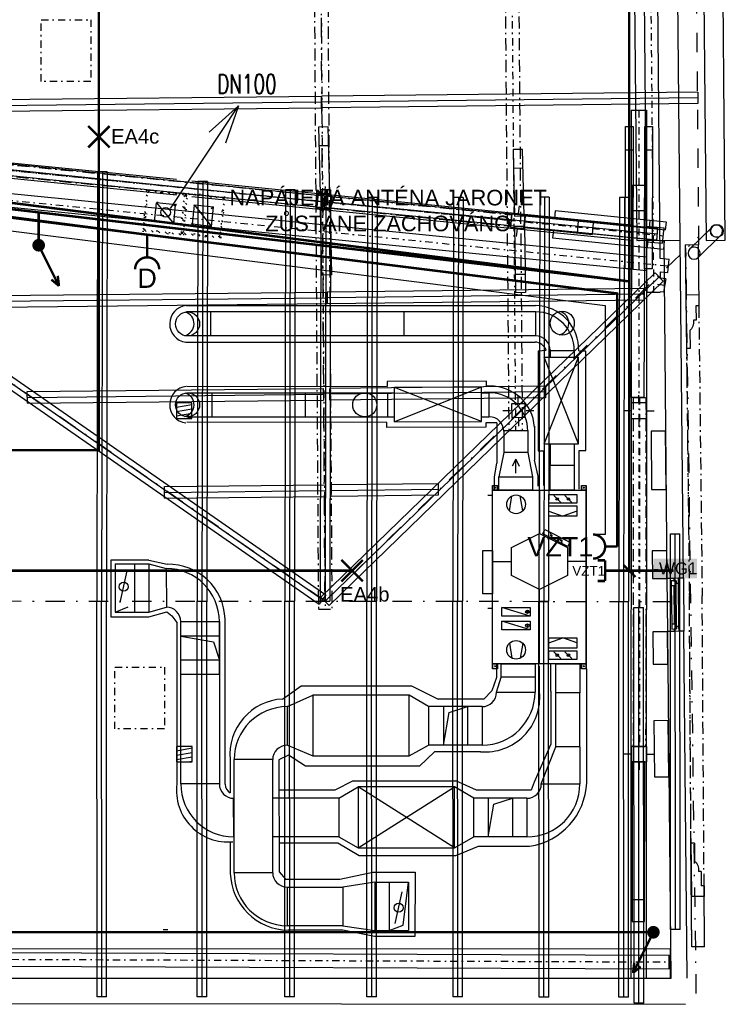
# Model space of a CAD drawing. Extents: x -12025 to 39812, y -28775 to 12.
# Tile 9 of 11: x 24803 to 32121, y -21247 to -11036. Entities that reach past the tile are written whole.
import ezdxf
from ezdxf.enums import TextEntityAlignment as Align

# ---------------------------------------------------------------- set-up
doc = ezdxf.new("R2010")
doc.units = 0
doc.header["$MEASUREMENT"] = 0
for name, pattern in [('Telekomunikacni vodic', [9.25, 3, -0.75, 3, -0.75, 0.125, -0.75, 0.125, -0.75]), ('Tečkovaná L', [257.5, 15, -242.5]), ('Čerchovaná', [450, 200, -117.5, 15, -117.5]), ('Čerchovaná M', [225, 125, -42.5, 15, -42.5]), ('Čerchovaná S', [175, 75, -42.5, 15, -42.5]), ('Čárkovaná M', [400, 200, -200])]:
    doc.linetypes.add(name, pattern=pattern)
for name, color, linetype in [('0 (Pozadí)', 254, 'Continuous'), ('OÚ Dukovany internet + tv + data', 192, 'Continuous'), ('OÚ Dukovany půdorys podklad půda', 7, 'Continuous'), ('OÚ Dukovany světla', 132, 'Continuous'), ('OÚ Dukovany zásuvky', 92, 'Continuous'), ('Zakladni', 7, 'Continuous')]:
    doc.layers.add(name, color=color, linetype=linetype)
doc.styles.add('Arial', font='txt')
doc.styles.add('Arial_B', font='txt')
doc.styles.add('Romans', font='Romans.shx')

# ---------------------------------------------------------------- blocks, each defined once
blk = doc.blocks.new('Zásuvka')
at = {"color": 0, "linetype": 'Continuous', "const_width": 25}
for points in [[(0, 125, -0.414214), (125, 0)], [(125, 0, -0.414214), (0, -125)]]:
    blk.add_lwpolyline(points, format="xyb", dxfattribs=at)
blk.add_lwpolyline([(250, 0), (125, 0)], dxfattribs=at)
at = {"color": 0, "linetype": 'Continuous', "style": 'Arial'}
blk.add_text('VZT1', height=200, dxfattribs=at).set_placement((-340, -102), align=Align.CENTER)
blk = doc.blocks.new('P_zarovkove_svitidlo (4)')
at = {"color": 0, "linetype": 'Continuous', "const_width": 25}
for points in [[(111, -111), (-111, 111)], [(-111, -111), (111, 111)]]:
    blk.add_lwpolyline(points, dxfattribs=at)
at = {"color": 0, "linetype": 'Continuous', "style": 'Arial'}
blk.add_text('EA4b', height=150, dxfattribs=at).set_placement((-124, -320))
blk = doc.blocks.new('P_zarovkove_svitidlo (5)')
at = {"color": 0, "linetype": 'Continuous', "const_width": 25}
for points in [[(111, -111), (-111, 111)], [(-111, -111), (111, 111)]]:
    blk.add_lwpolyline(points, dxfattribs=at)
at = {"color": 0, "linetype": 'Continuous', "style": 'Arial'}
blk.add_text('EA4c', height=150, dxfattribs=at).set_placement((125, -71))
blk = doc.blocks.new('Zásuvka (3)')
at = {"color": 0, "linetype": 'Continuous', "const_width": 25}
blk.add_lwpolyline([(0, 250), (0, 125)], dxfattribs=at)
for points in [[(-125, 0, -0.414214), (0, 125)], [(0, 125, -0.414214), (125, 0)]]:
    blk.add_lwpolyline(points, format="xyb", dxfattribs=at)
at = {"color": 0, "linetype": 'Continuous', "style": 'Arial'}
blk.add_text('D', height=200, dxfattribs=at).set_placement((0, -192), align=Align.CENTER)
blk = doc.blocks.new('Stoupací vedení směrem nahoru')
at = {"color": 0, "linetype": 'Continuous', "const_width": 25}
for points in [[(-211, -422), (0, 0)], [(-211, -422), (-198, -317)], [(-211, -422), (-132, -356)]]:
    blk.add_lwpolyline(points, dxfattribs=at)
at = {"color": 0, "linetype": 'Continuous'}
for points, const_width in [([(0, 53, 0.414214), (-53, 0)], 25), ([(-53, 0, 0.414214), (0, -53)], 25), ([(0, 26, 0.414214), (-26, 0)], 52.8), ([(-26, 0, 0.414214), (0, -26)], 52.8), ([(26, 0, 0.414214), (0, 26)], 52.8), ([(0, -26, 0.414214), (26, 0)], 52.8), ([(53, 0, 0.414214), (0, 53)], 25), ([(0, -53, 0.414214), (53, 0)], 25)]:
    blk.add_lwpolyline(points, format="xyb", dxfattribs=dict(at, const_width=const_width))
blk = doc.blocks.new('Stoupací vedení směrem nahoru (3)')
at = {"color": 0, "linetype": 'Continuous'}
for points, const_width in [([(0, 53, 0.414214), (-53, 0)], 25), ([(-53, 0, 0.414214), (0, -53)], 25), ([(0, 26, 0.414214), (-26, 0)], 52.8), ([(-26, 0, 0.414214), (0, -26)], 52.8), ([(26, 0, 0.414214), (0, 26)], 52.8), ([(0, -26, 0.414214), (26, 0)], 52.8), ([(53, 0, 0.414214), (0, 53)], 25), ([(0, -53, 0.414214), (53, 0)], 25)]:
    blk.add_lwpolyline(points, format="xyb", dxfattribs=dict(at, const_width=const_width))
at = {"color": 0, "linetype": 'Continuous', "const_width": 25}
for points in [[(211, -422), (0, 0)], [(211, -422), (198, -317)], [(211, -422), (132, -356)]]:
    blk.add_lwpolyline(points, dxfattribs=at)
blk = doc.blocks.new('Telekomunikační zásuvka')
at = {"color": 0, "linetype": 'Continuous', "const_width": 25}
for points in [[(-204, 107), (-125, 107)], [(-125, -107), (-125, 107)], [(-125, 0), (0, 0)], [(-204, -107), (-125, -107)]]:
    blk.add_lwpolyline(points, dxfattribs=at)
at = {"color": 0, "linetype": 'Continuous', "style": 'Arial'}
blk.add_text('VZT1', height=100, dxfattribs=at).set_placement((-295, -51), align=Align.CENTER)
blk = doc.blocks.new('(17)')
at = {"color": 7, "linetype": 'Continuous', "const_width": 25}
for points in [[(-60, 60), (65, -65)], [(0, 0), (460, 0)]]:
    blk.add_lwpolyline(points, dxfattribs=at)
at = {"layer": '0 (Pozadí)', "linetype": 'Continuous'}
blk.add_solid([(250, 125), (704, 125), (250, -79), (704, -79)], dxfattribs=at)
at = {"color": 7, "linetype": 'Continuous', "style": 'Arial_B'}
blk.add_text('-WG1', height=125, dxfattribs=at).set_placement((250, -39))
blk = doc.blocks.new('(21)')
at = {"color": 1, "linetype": 'Continuous'}
for p, q in [((781, 0), (4403, 0)), ((776, -379), (4398, -379)), ((4431, -471), (4513, -464)), ((4431, -471), (4431, -1506)), ((4851, -471), (4867, -474)), ((4923, -474), (4867, -474)), ((4923, -1505), (4923, -474)), ((4848, -1435), (4493, -535)), ((4493, -1435), (4848, -535)), ((3894, -783), (2865, -788)), ((3894, -836), (3894, -783)), ((786, -837), (2865, -839)), ((3842, -1203), (2941, -852)), ((3841, -848), (2942, -1207)), ((3930, -835), (3894, -836)), ((786, -1207), (2862, -1210)), ((3889, -1218), (3889, -1260)), ((4003, -1218), (3889, -1218)), ((4003, -1218), (4003, -1635)), ((3889, -1260), (2862, -1264)), ((4392, -1252), (4392, -1605)), ((4431, -1506), (4488, -1506)), ((4488, -1865), (4488, -1506)), ((4857, -1903), (4857, -1505)), ((4857, -1505), (4923, -1505)), ((4197, -1595), (4161, -1667)), ((4197, -1739), (4197, -1595)), ((4197, -1595), (4233, -1667)), ((4431, -1769), (4392, -1605)), ((3978, -1776), (4003, -1635)), ((3978, -1914), (3978, -1776)), ((4431, -1872), (4431, -1769)), ((393, -2640), (0, -2640)), ((0, -2640), (0, -3229)), ((393, -2640), (581, -2683)), ((0, -3229), (391, -3229)), ((391, -3229), (579, -3177)), ((579, -3177), (630, -3218)), ((630, -3218), (683, -3287)), ((1184, -4963), (1184, -3253)), ((683, -3287), (683, -4963)), ((3998, -3720), (3998, -3858)), ((4445, -4010), (4445, -3742)), ((4562, -3999), (4562, -3716)), ((4934, -4033), (4934, -3767)), ((3998, -3858), (3951, -3996)), ((1779, -4082), (1974, -3943)), ((1974, -3943), (3115, -3943)), ((3115, -3943), (3393, -4082)), ((3868, -4082), (3393, -4082)), ((3951, -3996), (3868, -4082)), ((4562, -3999), (4562, -4550)), ((4934, -4949), (4934, -4033)), ((4562, -4550), (4390, -4942)), ((1840, -4665), (1740, -4712)), ((2018, -4778), (1840, -4665)), ((3355, -4628), (3200, -4778)), ((3516, -4628), (3355, -4628)), ((3832, -4628), (3516, -4628)), ((1235, -4708), (1235, -5055)), ((1740, -4712), (1744, -5874)), ((3200, -4778), (2018, -4778)), ((2512, -4928), (2321, -5028)), ((2512, -4928), (3578, -4928)), ((2563, -5623), (3563, -4993)), ((3563, -5623), (2563, -4993)), ((2563, -5623), (3563, -4993)), ((3563, -5623), (2563, -4993)), ((3792, -5025), (3578, -4928)), ((4390, -4942), (4356, -5025)), ((2321, -5028), (1741, -5028)), ((4356, -5025), (3792, -5025)), ((1237, -5565), (1237, -5886)), ((1743, -5573), (2352, -5573)), ((2352, -5573), (2574, -5703)), ((3578, -5703), (3811, -5607)), ((3811, -5607), (4342, -5607)), ((2574, -5703), (3578, -5703)), ((1744, -5874), (1809, -5951)), ((2372, -5950), (2716, -5878)), ((2716, -5878), (3156, -5878)), ((3156, -5878), (3151, -6543)), ((1809, -5951), (2372, -5950)), ((2405, -6477), (1838, -6477)), ((2733, -6543), (2405, -6477)), ((3151, -6543), (2733, -6543))]:
    blk.add_line(p, q, dxfattribs=at)
at = {"color": 6, "linetype": 'Continuous'}
for p, q in [((4405, -66), (782, -66)), ((1034, -316), (1034, -66)), ((3042, -316), (3042, -66)), ((4405, -316), (4405, -66)), ((4405, -316), (780, -316)), ((4555, -461), (4555, -535)), ((4555, -466), (4805, -466)), ((4805, -458), (4805, -535)), ((4493, -535), (4493, -1435)), ((4493, -535), (4848, -535)), ((4848, -1435), (4848, -535)), ((2865, -788), (2865, -839)), ((2862, -1264), (2862, -1210)), ((4493, -1435), (4848, -1435)), ((4553, -1435), (4553, -1656)), ((4803, -1435), (4803, -1656)), ((4553, -1916), (4553, -1656)), ((4553, -1656), (4803, -1656)), ((4803, -1656), (4803, -1916)), ((3958, -1865), (4008, -1865)), ((3958, -1915), (3958, -1865)), ((3958, -1903), (3958, -1865)), ((3958, -1865), (3958, -1915)), ((3958, -1903), (3958, -1915)), ((4008, -1915), (3958, -1915)), ((3958, -1915), (4008, -1915)), ((3958, -3716), (3958, -1916)), ((3958, -1916), (4928, -1916)), ((3958, -3716), (3958, -1916)), ((3958, -1916), (4928, -1916)), ((3958, -1916), (4928, -1916)), ((3958, -3716), (3958, -1916)), ((4008, -1865), (4008, -1915)), ((4008, -1903), (4008, -1865)), ((4008, -1865), (4008, -1915)), ((4008, -1903), (4008, -1915)), ((4372, -1916), (4022, -1916)), ((4443, -1916), (4443, -2363)), ((4803, -1916), (4553, -1916)), ((4878, -1865), (4928, -1865)), ((4878, -1915), (4878, -1865)), ((4878, -1903), (4878, -1865)), ((4878, -1865), (4878, -1915)), ((4878, -1903), (4878, -1915)), ((4928, -1915), (4878, -1915)), ((4878, -1915), (4928, -1915)), ((4928, -1865), (4928, -1915)), ((4928, -1903), (4928, -1865)), ((4928, -1865), (4928, -1915)), ((4928, -1903), (4928, -1915)), ((4928, -1916), (4928, -3716)), ((4928, -1916), (4928, -3716)), ((4928, -3716), (4928, -1916)), ((3958, -1971), (3908, -1971)), ((4132, -2130), (4158, -1975)), ((4270, -2130), (4244, -1975)), ((4540, -2051), (4540, -1961)), ((4540, -1961), (4831, -1961)), ((4664, -2042), (4592, -1970)), ((4780, -2042), (4708, -1970)), ((4831, -1961), (4831, -2051)), ((4831, -2051), (4540, -2051)), ((4540, -2078), (4831, -2078)), ((4540, -2186), (4540, -2078)), ((4540, -2132), (4686, -2186)), ((4831, -2132), (4686, -2186)), ((4831, -2078), (4831, -2186)), ((4831, -2186), (4540, -2186)), ((4477, -2368), (4499, -2324)), ((4499, -2324), (4759, -2456)), ((4152, -2509), (4443, -2363)), ((4443, -2363), (4734, -2509)), ((4737, -2500), (4477, -2368)), ((4575, -2412), (4558, -2359)), ((4678, -2465), (4661, -2412)), ((3858, -2991), (3858, -2541)), ((3858, -2541), (3958, -2541)), ((3958, -2541), (3958, -2991)), ((4152, -2800), (4152, -2509)), ((4734, -2509), (4734, -2654)), ((4759, -2456), (4737, -2500)), ((3958, -2654), (4152, -2654)), ((4928, -2654), (4734, -2654)), ((4734, -2654), (4734, -2800)), ((4443, -2945), (4152, -2800)), ((4734, -2800), (4443, -2945)), ((4443, -3716), (4443, -2945)), ((3958, -2991), (3858, -2991)), ((3958, -3141), (3908, -3141)), ((4055, -3221), (4055, -3131)), ((4055, -3131), (4346, -3131)), ((4346, -3221), (4055, -3131)), ((4318, -3189), (4318, -3164)), ((4346, -3131), (4346, -3221)), ((4346, -3221), (4055, -3221)), ((4331, -3176), (4306, -3176)), ((4055, -3365), (4055, -3275)), ((4055, -3275), (4346, -3275)), ((4346, -3365), (4055, -3275)), ((4346, -3365), (4055, -3365)), ((4318, -3333), (4318, -3308)), ((4346, -3275), (4346, -3365)), ((4540, -3554), (4540, -3446)), ((4540, -3446), (4831, -3446)), ((4540, -3500), (4686, -3446)), ((4831, -3500), (4686, -3446)), ((4831, -3446), (4831, -3554)), ((4132, -3503), (4158, -3658)), ((4270, -3503), (4244, -3658)), ((4831, -3554), (4540, -3554)), ((4540, -3671), (4540, -3581)), ((4540, -3581), (4831, -3581)), ((4831, -3671), (4540, -3671)), ((4664, -3662), (4592, -3590)), ((4780, -3662), (4708, -3590)), ((4831, -3581), (4831, -3671)), ((4928, -3716), (3958, -3716)), ((4928, -3716), (3958, -3716)), ((4928, -3716), (3958, -3716)), ((3958, -3767), (3958, -3717)), ((3958, -3717), (4008, -3717)), ((4008, -3717), (3958, -3717)), ((3958, -3767), (3958, -3717)), ((3958, -3729), (3958, -3717)), ((3958, -3729), (3958, -3767)), ((4008, -3767), (3958, -3767)), ((4008, -3717), (4008, -3767)), ((4008, -3767), (4008, -3717)), ((4008, -3729), (4008, -3717)), ((4008, -3729), (4008, -3767)), ((4048, -3856), (4048, -3716)), ((4048, -3716), (4398, -3716)), ((4398, -3716), (4398, -3856)), ((4613, -3716), (4863, -3716)), ((4878, -3767), (4878, -3717)), ((4878, -3717), (4928, -3717)), ((4928, -3717), (4878, -3717)), ((4878, -3767), (4878, -3717)), ((4878, -3729), (4878, -3717)), ((4878, -3729), (4878, -3767)), ((4928, -3767), (4878, -3767)), ((4928, -3717), (4928, -3767)), ((4928, -3767), (4928, -3717)), ((4928, -3729), (4928, -3717)), ((4928, -3729), (4928, -3767)), ((3998, -4010), (4048, -3856)), ((4398, -3856), (4048, -3856)), ((4398, -3856), (4398, -4010)), ((1831, -4160), (2094, -4042)), ((3094, -4042), (2094, -4042)), ((2094, -4042), (2094, -4672)), ((3094, -4672), (3094, -4042)), ((3294, -4160), (3094, -4042)), ((3998, -4010), (4398, -4010)), ((1831, -4160), (1827, -4160)), ((1831, -4560), (1831, -4160)), ((3848, -4160), (3294, -4160)), ((3294, -4160), (3294, -4560)), ((3448, -4160), (3448, -4560)), ((3507, -4222), (3698, -4160)), ((3698, -4160), (3698, -4560)), ((3848, -4160), (3848, -4560)), ((3448, -4560), (3507, -4222)), ((1831, -4560), (2094, -4672)), ((3094, -4672), (3294, -4560)), ((3848, -4560), (3294, -4560)), ((2094, -4672), (3094, -4672)), ((1677, -4710), (1277, -4710)), ((1277, -5882), (1277, -4710)), ((1677, -5882), (1677, -4710)), ((1277, -5111), (1271, -5111)), ((1274, -5511), (1271, -5111)), ((1277, -5511), (1274, -5511)), ((1677, -5882), (1277, -5882)), ((2736, -5980), (2403, -6032)), ((2736, -5980), (2736, -6480)), ((2736, -5980), (2736, -6480)), ((2736, -5980), (3086, -5980)), ((2886, -5980), (2886, -6480)), ((3030, -6426), (3086, -5980)), ((3086, -5980), (3086, -6480)), ((1827, -6032), (1827, -6432)), ((1827, -6032), (2405, -6032)), ((2403, -6032), (2403, -6432)), ((2947, -6408), (3019, -6082)), ((2403, -6432), (1827, -6432)), ((2403, -6432), (2736, -6480)), ((2886, -6480), (3030, -6426)), ((2736, -6480), (3086, -6480))]:
    blk.add_line(p, q, dxfattribs=at)
at = {"color": 5, "linetype": 'Continuous'}
for p, q in [((786, -904), (2941, -904)), ((1049, -1154), (1049, -904)), ((2019, -1154), (2019, -904)), ((2872, -1154), (2872, -904)), ((3841, -848), (2941, -852)), ((2942, -1207), (2941, -852)), ((3842, -1203), (3841, -848)), ((3841, -904), (3923, -904)), ((3923, -1154), (3923, -904)), ((786, -1155), (2942, -1155)), ((2942, -1207), (3842, -1203)), ((3842, -1154), (3923, -1154)), ((4073, -1297), (4073, -1327)), ((4073, -1297), (4323, -1297)), ((4073, -1327), (4073, -1526)), ((4323, -1297), (4323, -1327)), ((4323, -1327), (4323, -1526)), ((4073, -1526), (4022, -1776)), ((4323, -1526), (4073, -1526)), ((4323, -1526), (4372, -1776)), ((4022, -1916), (4022, -1776)), ((4022, -1776), (4372, -1776)), ((4372, -1776), (4372, -1916)), ((43, -2680), (43, -3180)), ((43, -2680), (43, -3180)), ((43, -2680), (393, -2680)), ((95, -3079), (168, -2753)), ((243, -2680), (243, -3180)), ((393, -2680), (574, -2728)), ((393, -2680), (393, -3180)), ((574, -2728), (576, -3128)), ((43, -3180), (178, -3126)), ((393, -3180), (576, -3128)), ((43, -3180), (393, -3180)), ((724, -3278), (1124, -3278)), ((724, -4961), (724, -3278)), ((724, -3828), (724, -3278)), ((1124, -3278), (1124, -4961)), ((1124, -3828), (1124, -3278)), ((1124, -3428), (724, -3428)), ((724, -3428), (1062, -3487)), ((1062, -3487), (1124, -3678)), ((1124, -3678), (724, -3678)), ((4613, -4016), (4613, -3716)), ((4863, -3716), (4863, -4016)), ((1124, -3828), (724, -3828)), ((4863, -4016), (4613, -4016)), ((4613, -4578), (4613, -4016)), ((4863, -4578), (4863, -4016)), ((4463, -4961), (4613, -4578)), ((4863, -4578), (4613, -4578)), ((4863, -4578), (4863, -4961)), ((1124, -4961), (724, -4961)), ((2363, -5111), (2563, -4993)), ((3563, -4993), (2563, -4993)), ((2563, -4993), (2563, -5623)), ((3563, -5623), (3563, -4993)), ((3763, -5111), (3563, -4993)), ((4463, -4961), (4863, -4961)), ((2363, -5111), (1677, -5111)), ((2363, -5111), (2363, -5511)), ((4313, -5111), (3763, -5111)), ((3763, -5511), (3763, -5111)), ((3913, -5111), (3913, -5511)), ((3913, -5511), (3972, -5172)), ((3972, -5172), (4163, -5111)), ((4163, -5111), (4163, -5511)), ((4313, -5111), (4313, -5511)), ((2363, -5511), (1677, -5511)), ((2363, -5511), (2563, -5623)), ((3563, -5623), (3763, -5511)), ((4313, -5511), (3763, -5511)), ((2563, -5623), (3563, -5623))]:
    blk.add_line(p, q, dxfattribs=at)
at = {"color": 6, "linetype": 'Continuous'}
for centre, radius in [((794, -191), 125), ((4680, -183), 125), ((3983, -1890), 5), ((4903, -1890), 5), ((4201, -2062), 97), ((4628, -2006), 13), ((4744, -2006), 13), ((4566, -2386), 7), ((4670, -2438), 7), ((4318, -3176), 18), ((4318, -3320), 18), ((4201, -3571), 97), ((4628, -3626), 13), ((4744, -3626), 13), ((3983, -3742), 5), ((4903, -3742), 5), ((2983, -6245), 46.9)]:
    blk.add_circle(centre, radius, dxfattribs=at)
at = {"color": 5, "linetype": 'Continuous'}
for centre, radius in [((794, -1030), 125), ((2632, -1030), 125), ((131, -2916), 46.9)]:
    blk.add_circle(centre, radius, dxfattribs=at)
at = {"color": 1, "linetype": 'Continuous'}
for centre, radius, start, end in [((4392, -459), 459, -1.595, 88.6869), ((800, -190), 191, 95.7802, 262.6492), ((4384, -519), 141, 23.0496, 84.2114), ((800, -1029), 191, 95.7802, 262.6492), ((3936, -1292), 457, 3.9765, 90.7735), ((597, -3271), 587, 1.7256, 91.5476), ((1809, -4657), 576, 92.9937, 185.0474), ((3880, -4063), 567, -94.8845, 5.3835), ((1213, -5029), 534, 172.9086, 275.4885), ((1292, -4963), 108, -179.8441, -121.8427), ((4240, -4921), 694, -81.547, -2.3605), ((1845, -5869), 608, -178.3835, -90.6552)]:
    blk.add_arc(centre, radius, start, end, dxfattribs=at)
at = {"color": 6, "linetype": 'Continuous'}
for centre, radius, start, end in [((737, -190), 125, -78.3234, 75.3086), ((4405, -466), 400, 0, 90), ((4623, -182), 125, -78.3234, 75.3086), ((4405, -466), 150, 0, 90), ((3848, -4010), 150, -90, 0), ((3848, -4010), 550, -90, 0), ((1827, -4710), 550, 90, 180), ((1827, -4710), 150, 90, 180), ((1827, -5882), 550, -180, -90), ((1827, -5882), 150, -180, -90)]:
    blk.add_arc(centre, radius, start, end, dxfattribs=at)
at = {"color": 5, "linetype": 'Continuous'}
for centre, radius, start, end in [((737, -1029), 125, -78.3234, 75.3086), ((3923, -1304), 400, 0, 90), ((3923, -1304), 150, 0, 90), ((574, -3278), 550, 0, 90), ((574, -3278), 150, 0, 90), ((1274, -4961), 550, -180, -90), ((1274, -4961), 150, -180, -90), ((4313, -4961), 150, -90, 0), ((4313, -4961), 550, -90, 0)]:
    blk.add_arc(centre, radius, start, end, dxfattribs=at)

msp = doc.modelspace()

# ---------------------------------------------------------------- linework, layer by layer
at = {"layer": 'OÚ Dukovany internet + tv + data', "linetype": 'Telekomunikacni vodic', "ltscale": 100, "const_width": 25}
for points in [[(31125, -9303), (31125, -13750), (16375, -11875), (16250, -17219), (16250, -18500), (14625, -18500), (14625, -18250)], [(25000, -13322), (25000, -13034), (21500, -12625), (16375, -11875), (16250, -17219), (16250, -18500), (14625, -18500), (14625, -18250)], [(31000, -16750), (31125, -16750), (31125, -14875), (31125, -13750), (21500, -12625)], [(31322, -20500), (16250, -20500), (16252, -18500), (14625, -18500), (14625, -18250)]]:
    msp.add_lwpolyline(points, dxfattribs=at)
at = {"layer": 'OÚ Dukovany půdorys podklad půda', "color": 9, "linetype": 'Continuous'}
for p, q in [((32121, -13323), (32024, -2955)), ((31826, -3143), (31921, -13325)), ((31210, -3477), (31303, -13496)), ((31350, -3475), (31443, -13510)), ((20817, -11904), (27930, -11829)), ((20817, -11904), (27930, -11829)), ((27930, -11829), (27931, -11949)), ((27930, -11829), (27931, -11949)), ((31836, -11786), (27936, -11830)), ((31836, -11786), (27936, -11830)), ((27937, -11950), (27936, -11830)), ((27937, -11950), (27936, -11830)), ((31836, -11786), (31837, -11906)), ((31836, -11786), (31837, -11906)), ((20817, -11964), (27931, -11889)), ((31837, -11846), (27936, -11890)), ((31837, -11906), (27937, -11950)), ((31837, -11906), (27937, -11950)), ((20818, -12024), (27931, -11949)), ((20818, -12024), (27931, -11949)), ((31145, -11975), (31144, -13162)), ((31145, -11975), (31305, -11975)), ((31305, -11975), (31304, -13178)), ((20866, -12138), (27962, -12864)), ((20866, -12138), (27962, -12864)), ((28003, -12147), (27903, -12149)), ((27903, -12149), (27920, -12839)), ((28020, -12837), (28003, -12147)), ((31083, -13617), (31085, -12142)), ((31085, -12142), (31165, -12142)), ((31165, -12142), (31163, -13618)), ((31283, -13618), (31285, -12142)), ((31285, -12142), (31365, -12142)), ((31365, -12142), (31363, -13618)), ((20860, -12197), (27956, -12924)), ((21748, -12223), (26429, -12691)), ((20854, -12257), (27949, -12983)), ((20854, -12257), (27949, -12983)), ((27908, -12341), (28008, -12339)), ((21378, -12411), (27977, -16999)), ((21378, -12411), (27977, -16999)), ((21748, -12384), (26429, -12852)), ((30019, -12381), (29920, -12383)), ((29920, -12383), (29936, -13074)), ((30036, -13071), (30019, -12381)), ((31165, -12388), (31085, -12388)), ((31365, -12388), (31285, -12388)), ((21309, -12509), (27909, -17098)), ((21309, -12509), (27909, -17098)), ((21343, -12460), (27943, -17049)), ((21667, -12535), (31303, -13496)), ((25611, -12614), (25602, -17065)), ((25611, -12614), (25602, -17065)), ((25711, -12614), (25611, -12614)), ((25711, -12614), (25611, -12614)), ((25661, -12614), (25652, -17065)), ((25711, -12614), (25702, -17065)), ((25711, -12614), (25702, -17065)), ((29924, -12575), (30024, -12573)), ((21668, -12676), (31305, -13637)), ((26589, -12707), (31144, -13162)), ((26651, -12713), (26643, -17065)), ((26651, -12713), (26643, -17065)), ((26751, -12713), (26651, -12713)), ((26751, -12713), (26651, -12713)), ((26701, -12713), (26693, -17066)), ((26751, -12713), (26743, -17066)), ((26751, -12713), (26743, -17066)), ((31145, -14953), (31155, -12753)), ((31155, -12753), (31285, -12753)), ((31285, -12753), (31275, -14953)), ((27560, -12799), (27552, -17066)), ((27560, -12799), (27552, -17066)), ((27660, -12799), (27560, -12799)), ((27660, -12799), (27560, -12799)), ((27610, -12799), (27602, -17066)), ((27660, -12799), (27652, -17066)), ((27660, -12799), (27652, -17066)), ((27897, -12847), (27883, -12987)), ((28036, -12861), (27897, -12847)), ((27928, -12800), (27920, -17067)), ((27928, -12800), (27920, -17067)), ((27920, -12839), (28020, -12837)), ((28028, -12800), (27928, -12800)), ((28028, -12800), (27928, -12800)), ((27962, -12864), (27949, -12983)), ((27962, -12864), (27949, -12983)), ((27973, -12865), (27961, -12985)), ((27973, -12865), (27961, -12985)), ((27967, -12844), (27975, -12765)), ((27978, -12800), (27970, -17067)), ((31423, -13201), (27973, -12865)), ((31423, -13201), (27973, -12865)), ((28028, -12800), (28020, -17067)), ((28028, -12800), (28020, -17067)), ((28022, -13001), (28036, -12861)), ((26589, -12868), (31144, -13323)), ((27880, -12916), (27800, -12908)), ((31417, -13261), (27967, -12925)), ((28039, -12932), (28118, -12940)), ((28410, -12879), (28402, -17067)), ((28410, -12879), (28402, -17067)), ((28510, -12879), (28410, -12879)), ((28510, -12879), (28410, -12879)), ((28460, -12879), (28452, -17067)), ((28510, -12879), (28502, -17067)), ((28510, -12879), (28502, -17067)), ((29303, -12880), (29295, -17067)), ((29303, -12880), (29295, -17067)), ((29403, -12880), (29303, -12880)), ((29403, -12880), (29303, -12880)), ((29353, -12880), (29345, -17067)), ((29403, -12880), (29395, -17067)), ((29403, -12880), (29395, -17067)), ((29977, -13045), (29985, -12966)), ((30196, -12878), (30188, -17065)), ((30196, -12878), (30188, -17065)), ((30296, -12878), (30196, -12878)), ((30296, -12878), (30196, -12878)), ((30246, -12878), (30238, -17066)), ((30296, -12878), (30288, -17066)), ((30296, -12878), (30288, -17066)), ((31024, -12881), (31016, -17068)), ((31024, -12881), (31016, -17068)), ((31124, -12881), (31024, -12881)), ((31124, -12881), (31024, -12881)), ((31074, -12881), (31066, -17068)), ((31124, -12881), (31116, -17068)), ((31124, -12881), (31116, -17068)), ((27883, -12987), (28022, -13001)), ((27923, -12993), (28023, -12992)), ((27936, -13684), (27923, -12993)), ((27951, -13004), (27943, -13083)), ((31411, -13321), (27961, -12985)), ((31411, -13321), (27961, -12985)), ((28023, -12992), (28036, -13682)), ((29907, -13048), (29893, -13188)), ((30046, -13062), (29907, -13048)), ((30032, -13201), (30046, -13062)), ((30358, -13019), (30350, -13099)), ((30358, -13019), (30350, -13099)), ((31510, -13135), (30358, -13019)), ((31283, -13018), (31153, -13018)), ((29890, -13117), (29810, -13109)), ((29936, -13074), (30036, -13071)), ((30047, -13072), (30035, -13192)), ((30755, -13143), (30047, -13072)), ((30049, -13133), (30129, -13141)), ((30350, -13099), (31502, -13215)), ((30595, -13127), (30583, -13246)), ((30743, -13262), (30755, -13143)), ((31339, -13118), (31331, -13198)), ((31502, -13215), (31510, -13135)), ((29893, -13188), (30032, -13201)), ((29938, -13177), (30038, -13176)), ((29948, -13868), (29938, -13177)), ((29961, -13204), (29953, -13284)), ((30035, -13192), (30743, -13262)), ((30038, -13176), (30048, -13866)), ((30338, -13218), (30330, -13298)), ((30338, -13218), (30330, -13298)), ((31490, -13334), (30338, -13218)), ((31304, -13178), (31486, -13196)), ((31411, -13321), (31423, -13201)), ((31411, -13321), (31423, -13201)), ((31470, -13355), (31486, -13196)), ((30330, -13298), (31482, -13414)), ((31144, -13323), (31141, -20975)), ((31304, -13339), (31301, -20975)), ((31304, -13339), (31470, -13355)), ((31319, -13317), (31311, -13397)), ((31482, -13414), (31490, -13334)), ((31706, -13370), (31839, -13369)), ((31706, -13370), (31719, -14447)), ((31839, -13369), (31846, -14002)), ((31921, -13325), (32121, -13323)), ((27933, -13492), (28033, -13490)), ((31443, -13510), (31539, -13520)), ((31525, -13659), (31539, -13520)), ((31393, -13661), (27928, -17024)), ((31393, -13661), (27928, -17024)), ((28036, -13682), (27936, -13684)), ((29945, -13676), (30045, -13674)), ((31163, -13618), (31083, -13617)), ((31163, -13618), (31083, -13617)), ((31363, -13618), (31283, -13618)), ((31363, -13618), (31283, -13618)), ((31305, -13637), (31307, -13863)), ((31393, -13661), (31476, -13747)), ((31393, -13661), (31476, -13747)), ((31445, -13651), (31445, -13715)), ((31445, -13651), (31525, -13659)), ((31435, -13704), (27970, -17067)), ((31476, -13747), (28012, -17110)), ((31476, -13747), (28012, -17110)), ((31503, -13723), (31445, -13715)), ((31503, -13723), (31481, -13862)), ((23549, -13907), (27991, -13860)), ((23549, -13907), (27991, -13860)), ((31274, -13824), (27991, -13861)), ((31274, -13824), (27991, -13861)), ((27991, -13860), (27993, -13980)), ((27991, -13860), (27993, -13980)), ((27993, -13981), (27991, -13861)), ((27993, -13981), (27991, -13861)), ((31275, -13884), (27992, -13921)), ((30048, -13866), (29948, -13868)), ((31274, -13824), (31275, -13944)), ((31274, -13824), (31275, -13944)), ((31307, -13863), (31447, -13862)), ((31447, -13857), (31447, -13862)), ((31481, -13862), (31447, -13857)), ((23550, -13967), (27992, -13920)), ((23551, -14027), (27993, -13980)), ((23551, -14027), (27993, -13980)), ((31275, -13944), (27993, -13981)), ((31275, -13944), (27993, -13981)), ((31845, -13891), (31712, -13893)), ((31712, -13893), (31716, -14207)), ((31845, -13891), (31846, -14002)), ((31846, -14002), (31817, -14003)), ((31817, -14003), (31818, -14151)), ((31792, -14184), (31784, -14215)), ((31792, -14151), (31792, -14184)), ((31818, -14151), (31792, -14151)), ((31716, -14207), (31719, -14447)), ((31771, -14241), (31753, -14259)), ((31753, -14259), (31755, -14447)), ((31784, -14215), (31771, -14241)), ((31755, -14447), (31719, -14447)), ((24882, -14893), (27952, -14861)), ((24882, -14893), (27952, -14861)), ((24883, -15013), (24882, -14893)), ((24883, -15013), (24882, -14893)), ((27952, -14861), (27953, -14981)), ((27952, -14861), (27953, -14981)), ((30256, -14836), (28020, -14861)), ((30256, -14836), (28020, -14861)), ((28021, -14981), (28020, -14861)), ((28021, -14981), (28020, -14861)), ((30256, -14896), (28021, -14921)), ((30256, -14836), (30257, -14956)), ((30256, -14836), (30257, -14956)), ((24883, -14953), (27953, -14921)), ((24883, -15013), (27953, -14981)), ((24883, -15013), (27953, -14981)), ((30257, -14956), (28021, -14981)), ((30257, -14956), (28021, -14981)), ((29974, -15010), (29973, -14930)), ((31275, -14953), (31145, -14953)), ((31224, -15011), (31224, -14931)), ((29895, -15091), (29815, -15092)), ((30044, -15019), (29904, -15021)), ((29904, -15021), (29906, -15161)), ((30046, -15159), (30044, -15019)), ((30055, -15089), (30135, -15088)), ((31144, -15091), (31064, -15091)), ((31144, -15011), (31144, -15171)), ((31304, -15011), (31144, -15011)), ((31304, -15171), (31304, -15011)), ((31304, -15091), (31384, -15091)), ((29906, -15161), (30046, -15159)), ((29976, -15170), (29976, -15250)), ((31144, -15171), (31304, -15171)), ((31224, -15171), (31224, -15251)), ((26304, -15878), (27974, -15860)), ((26304, -15878), (27974, -15860)), ((26305, -15998), (26304, -15878)), ((26305, -15998), (26304, -15878)), ((26304, -15938), (27974, -15920)), ((27974, -15860), (27975, -15980)), ((27974, -15860), (27975, -15980)), ((29143, -15848), (28032, -15861)), ((29143, -15848), (28032, -15861)), ((28033, -15981), (28032, -15861)), ((28033, -15981), (28032, -15861)), ((29144, -15908), (28032, -15921)), ((29143, -15848), (29144, -15968)), ((29143, -15848), (29144, -15968)), ((26305, -15998), (27975, -15980)), ((26305, -15998), (27975, -15980)), ((29144, -15968), (28033, -15981)), ((29144, -15968), (28033, -15981)), ((31554, -20473), (31551, -16369)), ((31551, -16369), (31651, -16369)), ((31554, -20473), (31551, -16369)), ((31551, -16369), (31651, -16369)), ((31604, -20473), (31601, -16369)), ((31654, -20473), (31651, -16369)), ((31654, -20473), (31651, -16369)), ((27977, -16999), (27909, -17098)), ((27977, -16999), (27909, -17098)), ((28012, -17110), (27928, -17024)), ((28012, -17110), (27928, -17024)), ((25605, -21169), (25602, -17065)), ((25602, -17065), (25702, -17065)), ((25605, -21169), (25602, -17065)), ((25602, -17065), (25702, -17065)), ((25602, -17065), (25702, -17065)), ((25602, -17065), (25702, -17065)), ((25655, -21169), (25652, -17065)), ((25705, -21169), (25702, -17065)), ((25705, -21169), (25702, -17065)), ((26643, -17066), (26743, -17065)), ((26643, -17066), (26743, -17065)), ((26643, -17065), (26743, -17066)), ((26643, -17065), (26743, -17066)), ((26645, -21169), (26643, -17066)), ((26645, -21169), (26643, -17066)), ((26695, -21169), (26693, -17066)), ((26745, -21169), (26743, -17065)), ((26745, -21169), (26743, -17065)), ((27554, -21170), (27552, -17066)), ((27552, -17066), (27652, -17066)), ((27554, -21170), (27552, -17066)), ((27552, -17066), (27652, -17066)), ((27552, -17066), (27652, -17066)), ((27552, -17066), (27652, -17066)), ((27604, -21170), (27602, -17066)), ((27654, -21170), (27652, -17066)), ((27654, -21170), (27652, -17066)), ((27920, -17067), (28020, -17067)), ((27920, -17067), (28020, -17067)), ((28404, -21170), (28402, -17067)), ((28402, -17067), (28502, -17067)), ((28404, -21170), (28402, -17067)), ((28402, -17067), (28502, -17067)), ((28402, -17067), (28502, -17067)), ((28402, -17067), (28502, -17067)), ((28454, -21170), (28452, -17067)), ((28504, -21170), (28502, -17067)), ((28504, -21170), (28502, -17067)), ((29297, -21171), (29295, -17067)), ((29295, -17067), (29395, -17067)), ((29297, -21171), (29295, -17067)), ((29295, -17067), (29395, -17067)), ((29295, -17067), (29395, -17067)), ((29295, -17067), (29395, -17067)), ((29347, -21171), (29345, -17067)), ((29397, -21171), (29395, -17067)), ((29397, -21171), (29395, -17067)), ((30188, -17065), (30288, -17066)), ((30188, -17065), (30288, -17066)), ((30190, -21172), (30188, -17068)), ((30188, -17068), (30288, -17068)), ((30190, -21172), (30188, -17068)), ((30188, -17068), (30288, -17068)), ((30240, -21172), (30238, -17068)), ((30290, -21172), (30288, -17068)), ((30290, -21172), (30288, -17068)), ((31018, -21172), (31016, -17068)), ((31016, -17068), (31116, -17068)), ((31018, -21172), (31016, -17068)), ((31016, -17068), (31116, -17068)), ((31016, -17068), (31116, -17068)), ((31016, -17068), (31116, -17068)), ((31068, -21172), (31066, -17068)), ((31118, -21172), (31116, -17068)), ((31118, -21172), (31116, -17068)), ((31175, -21235), (31174, -17132)), ((31174, -17132), (31274, -17132)), ((31175, -21235), (31174, -17132)), ((31174, -17132), (31274, -17132)), ((31225, -21235), (31224, -17132)), ((31275, -21235), (31274, -17132)), ((31275, -21235), (31274, -17132)), ((31147, -18574), (31147, -18734)), ((31307, -18574), (31147, -18574)), ((31227, -18574), (31227, -18494)), ((31307, -18734), (31307, -18574)), ((31147, -18654), (31067, -18653)), ((31307, -18654), (31387, -18654)), ((31147, -18734), (31307, -18734)), ((31155, -18734), (31154, -20389)), ((31285, -18734), (31155, -18734)), ((31227, -18734), (31227, -18814)), ((31284, -20389), (31285, -18734)), ((31773, -20652), (31765, -19575)), ((31765, -19575), (31767, -19815)), ((31802, -19575), (31765, -19575)), ((31802, -19575), (31803, -19763)), ((31803, -19763), (31821, -19781)), ((31821, -19781), (31835, -19806)), ((31835, -19806), (31843, -19837)), ((31767, -19815), (31769, -20129)), ((31843, -19837), (31844, -19870)), ((31870, -19870), (31844, -19870)), ((31870, -19870), (31871, -20018)), ((31901, -20018), (31871, -20018)), ((31905, -20651), (31901, -20018)), ((31901, -20018), (31902, -20128)), ((31284, -20163), (31154, -20163)), ((31902, -20128), (31769, -20129)), ((31154, -20389), (31284, -20389)), ((31654, -20473), (31554, -20473)), ((31654, -20473), (31554, -20473)), ((11944, -20659), (31539, -20738)), ((31905, -20651), (31773, -20652)), ((11943, -20799), (31539, -20878)), ((31539, -20878), (31539, -20738)), ((31141, -20975), (31301, -20975)), ((11569, -21228), (31708, -21247)), ((25705, -21169), (25605, -21169)), ((25705, -21169), (25605, -21169)), ((26745, -21169), (26645, -21169)), ((26745, -21169), (26645, -21169)), ((27654, -21170), (27554, -21170)), ((27654, -21170), (27554, -21170)), ((28504, -21170), (28404, -21170)), ((28504, -21170), (28404, -21170)), ((29397, -21171), (29297, -21171)), ((29397, -21171), (29297, -21171)), ((30290, -21172), (30190, -21172)), ((30290, -21172), (30190, -21172)), ((31118, -21172), (31018, -21172)), ((31118, -21172), (31018, -21172)), ((31275, -21235), (31175, -21235)), ((31275, -21235), (31175, -21235))]:
    msp.add_line(p, q, dxfattribs=at)
at = {"layer": 'OÚ Dukovany půdorys podklad půda', "color": 7, "linetype": 'Čárkovaná M'}
msp.add_line((31848, -13372), (31760, -3214), dxfattribs=at)
at = {"layer": 'OÚ Dukovany půdorys podklad půda', "color": 7, "linetype": 'Continuous'}
for p, q in [((31652, -13321), (31565, -3358)), ((31118, -3776), (31202, -13325)), ((31118, -3776), (31202, -13325)), ((31652, -13321), (31569, -3810)), ((26116, -12851), (26130, -12864)), ((26116, -12851), (26130, -12864)), ((26130, -12801), (26147, -12818)), ((26130, -12801), (26147, -12818)), ((26201, -12809), (26218, -12826)), ((26201, -12809), (26218, -12826)), ((26272, -12816), (26289, -12833)), ((26272, -12816), (26289, -12833)), ((26343, -12823), (26360, -12840)), ((26343, -12823), (26360, -12840)), ((26414, -12831), (26431, -12848)), ((26414, -12831), (26431, -12848)), ((26485, -12838), (26502, -12855)), ((26485, -12838), (26502, -12855)), ((26505, -12858), (26518, -12871)), ((26505, -12858), (26518, -12871)), ((26546, -12835), (26563, -12852)), ((26546, -12835), (26563, -12852)), ((26617, -12843), (26634, -12859)), ((26617, -12843), (26634, -12859)), ((26688, -12850), (26705, -12867)), ((26688, -12850), (26705, -12867)), ((26759, -12857), (26776, -12874)), ((26759, -12857), (26776, -12874)), ((26830, -12865), (26847, -12881)), ((26830, -12865), (26847, -12881)), ((26104, -12966), (26118, -12980)), ((26104, -12966), (26118, -12980)), ((26110, -12908), (26124, -12922)), ((26110, -12908), (26124, -12922)), ((26202, -13132), (26222, -12935)), ((26222, -12935), (26401, -13154)), ((26420, -12955), (26222, -12935)), ((26222, -12935), (26401, -13154)), ((26401, -13154), (26420, -12955)), ((26499, -12915), (26512, -12929)), ((26499, -12915), (26512, -12929)), ((26524, -12940), (26538, -12954)), ((26524, -12940), (26538, -12954)), ((26530, -12883), (26544, -12896)), ((26530, -12883), (26544, -12896)), ((26596, -13156), (26615, -12959)), ((26615, -12959), (26794, -13179)), ((26813, -12979), (26615, -12959)), ((26615, -12959), (26794, -13179)), ((26901, -12872), (26918, -12889)), ((26901, -12872), (26918, -12889)), ((26913, -12947), (26926, -12961)), ((26913, -12947), (26926, -12961)), ((26919, -12890), (26932, -12903)), ((26919, -12890), (26932, -12903)), ((26098, -13024), (26112, -13037)), ((26098, -13024), (26112, -13037)), ((26487, -13031), (26501, -13044)), ((26487, -13031), (26501, -13044)), ((26493, -12973), (26506, -12987)), ((26493, -12973), (26506, -12987)), ((26512, -13056), (26526, -13070)), ((26512, -13056), (26526, -13070)), ((26518, -12998), (26532, -13012)), ((26518, -12998), (26532, -13012)), ((26794, -13179), (26813, -12979)), ((26901, -13063), (26914, -13076)), ((26901, -13063), (26914, -13076)), ((26907, -13005), (26920, -13019)), ((26907, -13005), (26920, -13019)), ((26086, -13139), (26100, -13153)), ((26086, -13139), (26100, -13153)), ((26092, -13081), (26106, -13095)), ((26092, -13081), (26106, -13095)), ((26401, -13154), (26202, -13132)), ((26475, -13146), (26489, -13160)), ((26475, -13146), (26489, -13160)), ((26481, -13088), (26495, -13102)), ((26481, -13088), (26495, -13102)), ((26500, -13171), (26514, -13185)), ((26500, -13171), (26514, -13185)), ((26506, -13114), (26520, -13127)), ((26506, -13114), (26520, -13127)), ((26794, -13179), (26596, -13156)), ((26895, -13120), (26908, -13134)), ((26895, -13120), (26908, -13134)), ((26080, -13197), (26094, -13211)), ((26080, -13197), (26094, -13211)), ((26099, -13215), (26116, -13232)), ((26099, -13215), (26116, -13232)), ((26170, -13223), (26187, -13240)), ((26170, -13223), (26187, -13240)), ((26241, -13230), (26258, -13247)), ((26241, -13230), (26258, -13247)), ((26312, -13237), (26328, -13254)), ((26312, -13237), (26328, -13254)), ((26383, -13245), (26399, -13261)), ((26383, -13245), (26399, -13261)), ((26454, -13252), (26470, -13269)), ((26454, -13252), (26470, -13269)), ((26469, -13204), (26483, -13217)), ((26469, -13204), (26483, -13217)), ((26494, -13229), (26508, -13243)), ((26494, -13229), (26508, -13243)), ((26514, -13249), (26531, -13266)), ((26514, -13249), (26531, -13266)), ((26585, -13257), (26602, -13273)), ((26585, -13257), (26602, -13273)), ((26656, -13264), (26673, -13281)), ((26656, -13264), (26673, -13281)), ((26727, -13271), (26744, -13288)), ((26727, -13271), (26744, -13288)), ((26883, -13236), (26897, -13249)), ((26883, -13236), (26897, -13249)), ((26889, -13178), (26903, -13192)), ((26889, -13178), (26903, -13192)), ((31753, -13412), (31987, -13183)), ((31753, -13412), (31987, -13183)), ((32074, -13272), (31841, -13501)), ((32074, -13272), (31841, -13501)), ((26798, -13278), (26815, -13295)), ((26798, -13278), (26815, -13295)), ((26869, -13286), (26886, -13303)), ((26869, -13286), (26886, -13303)), ((31202, -13325), (31652, -13321)), ((31482, -13323), (31516, -16830)), ((31686, -16829), (31652, -13321)), ((26428, -15011), (26428, -15171)), ((26588, -15011), (26428, -15011)), ((26428, -15053), (26588, -15025)), ((26428, -15099), (26588, -15070)), ((26588, -15171), (26588, -15011)), ((26428, -15144), (26588, -15116)), ((26428, -15171), (26588, -15171)), ((26534, -15171), (26588, -15162)), ((31501, -15303), (31351, -15304)), ((31351, -15304), (31357, -15909)), ((31507, -15908), (31501, -15303)), ((31357, -15909), (31507, -15908)), ((31513, -16543), (31363, -16544)), ((31363, -16544), (31365, -16832)), ((31515, -16830), (31513, -16543)), ((31365, -16832), (31515, -16830)), ((31586, -16830), (31516, -16830)), ((31516, -16830), (31521, -17380)), ((31586, -16830), (31516, -16830)), ((31636, -16829), (31586, -16830)), ((31636, -16829), (31586, -16830)), ((31636, -16829), (31586, -16830)), ((31586, -16830), (31586, -16855)), ((31686, -16829), (31636, -16829)), ((31636, -16879), (31636, -16829)), ((31686, -16829), (31636, -16829)), ((31686, -16829), (31691, -17379)), ((31611, -16854), (31561, -16855)), ((31561, -16855), (31561, -16905)), ((31561, -16905), (31611, -16904)), ((31561, -16905), (31565, -17305)), ((31561, -16905), (31565, -17305)), ((31586, -16855), (31611, -16854)), ((31586, -16905), (31590, -17305)), ((31611, -16854), (31611, -16879)), ((31611, -16904), (31611, -16854)), ((31611, -16879), (31636, -16879)), ((31615, -17304), (31611, -16904)), ((31640, -17329), (31636, -16879)), ((31615, -17304), (31565, -17305)), ((31565, -17305), (31566, -17355)), ((31566, -17355), (31616, -17354)), ((31616, -17354), (31591, -17355)), ((31591, -17355), (31591, -17380)), ((31616, -17354), (31615, -17304)), ((31640, -17329), (31615, -17329)), ((31615, -17329), (31616, -17354)), ((31641, -17379), (31640, -17329)), ((31521, -17383), (31371, -17384)), ((31371, -17384), (31374, -17721)), ((31591, -17380), (31521, -17380)), ((31521, -17380), (31555, -20978)), ((31591, -17380), (31521, -17380)), ((31524, -17719), (31521, -17383)), ((31641, -17379), (31591, -17380)), ((31641, -17379), (31591, -17380)), ((31641, -17379), (31591, -17380)), ((31691, -17379), (31641, -17379)), ((31691, -17379), (31641, -17379)), ((31725, -20976), (31691, -17379)), ((31374, -17721), (31524, -17719)), ((31529, -18305), (31379, -18307)), ((31379, -18307), (31385, -18889)), ((31535, -18888), (31529, -18305)), ((26431, -18574), (26431, -18734)), ((26591, -18574), (26431, -18574)), ((26591, -18734), (26591, -18574)), ((26431, -18617), (26591, -18588)), ((26431, -18662), (26591, -18634)), ((26431, -18708), (26591, -18680)), ((26431, -18734), (26591, -18734)), ((26545, -18734), (26591, -18725)), ((31385, -18889), (31535, -18888)), ((26340, -20475), (26292, -20475)), ((31554, -20673), (16204, -20678)), ((31554, -20673), (16204, -20678)), ((31554, -20973), (31554, -20673)), ((11864, -20981), (31555, -20975)), ((16200, -20978), (31554, -20973)), ((16200, -20978), (31554, -20973))]:
    msp.add_line(p, q, dxfattribs=at)
at = {"layer": 'OÚ Dukovany půdorys podklad půda', "color": 9, "linetype": 'Čerchovaná S'}
for p, q in [((31280, -3476), (31377, -13862)), ((29861, -4928), (29946, -15294)), ((27904, -6833), (27971, -17149)), ((11944, -11635), (31532, -13589)), ((31225, -11975), (31221, -20975)), ((21163, -12245), (31478, -13276)), ((24328, -12561), (27881, -12915)), ((28039, -12932), (29900, -13118)), ((31706, -13370), (31748, -17011)), ((31492, -13793), (31317, -13766)), ((31232, -14953), (31230, -18573)), ((31773, -20652), (31748, -17011)), ((11944, -20729), (31539, -20808))]:
    msp.add_line(p, q, dxfattribs=at)
at = {"layer": 'OÚ Dukovany půdorys podklad půda', "color": 9, "linetype": 'Čerchovaná M'}
for p, q in [((29791, -4929), (29876, -15295)), ((29931, -4928), (30016, -15294)), ((27834, -6834), (27901, -17150)), ((27974, -6833), (28041, -17149)), ((24334, -12502), (27886, -12856)), ((24322, -12621), (27875, -12975)), ((27875, -12975), (27886, -12856)), ((28033, -12992), (28045, -12872)), ((28045, -12872), (29906, -13058)), ((28033, -12992), (29894, -13178)), ((29894, -13178), (29906, -13058)), ((31846, -14002), (31881, -17010)), ((31719, -14447), (31748, -17011)), ((31167, -14953), (31165, -18573)), ((31167, -14953), (31297, -14953)), ((31297, -14953), (31295, -18573)), ((29876, -15295), (30016, -15294)), ((31765, -19575), (31748, -17011)), ((31901, -20018), (31881, -17010)), ((27901, -17150), (28041, -17149)), ((31165, -18573), (31295, -18573))]:
    msp.add_line(p, q, dxfattribs=at)
at = {"layer": 'OÚ Dukovany půdorys podklad půda', "color": 7, "linetype": 'Čerchovaná'}
for p, q in [((27970, -17067), (27906, -6921)), ((27970, -17067), (20718, -12025)), ((27970, -17067), (31842, -13287)), ((31820, -21136), (31713, -13413)), ((11570, -17056), (31688, -17069))]:
    msp.add_line(p, q, dxfattribs=at)
at = {"layer": 'OÚ Dukovany půdorys podklad půda', "color": 7, "linetype": 'Čerchovaná S'}
for p, q in [((25026, -11036), (25541, -11036)), ((25026, -11676), (25026, -11036)), ((25541, -11036), (25541, -11676)), ((25541, -11676), (25026, -11676)), ((25791, -17751), (26305, -17751)), ((25791, -18391), (25791, -17751)), ((26305, -17751), (26305, -18391)), ((26305, -18391), (25791, -18391))]:
    msp.add_line(p, q, dxfattribs=at)
at = {"layer": 'OÚ Dukovany půdorys podklad půda', "color": 1, "linetype": 'Continuous'}
for p, q in [((26367, -12993), (27073, -11929)), ((27073, -11929), (26769, -12204)), ((27073, -11929), (26938, -12316))]:
    msp.add_line(p, q, dxfattribs=at)
at = {"layer": 'OÚ Dukovany půdorys podklad půda', "color": 5, "linetype": 'Continuous'}
for p, q in [((16469, -12190), (30875, -14000)), ((30875, -14000), (30875, -16375)), ((30875, -16375), (30750, -16375))]:
    msp.add_line(p, q, dxfattribs=at)
at = {"layer": 'OÚ Dukovany půdorys podklad půda', "color": 7, "linetype": 'Tečkovaná L'}
for p, q in [((26121, -12800), (26077, -13228)), ((26121, -12800), (26077, -13228)), ((26135, -12817), (26094, -13215)), ((26094, -13215), (26135, -12817)), ((26135, -12817), (26094, -13215)), ((26094, -13215), (26135, -12817)), ((26549, -12845), (26121, -12800)), ((26549, -12845), (26121, -12800)), ((26532, -12858), (26135, -12817)), ((26135, -12817), (26532, -12858)), ((26532, -12858), (26135, -12817)), ((26135, -12817), (26532, -12858)), ((26507, -12831), (26463, -13259)), ((26507, -12831), (26463, -13259)), ((26521, -12848), (26480, -13246)), ((26480, -13246), (26521, -12848)), ((26521, -12848), (26480, -13246)), ((26480, -13246), (26521, -12848)), ((26491, -13256), (26532, -12858)), ((26532, -12858), (26491, -13256)), ((26491, -13256), (26532, -12858)), ((26532, -12858), (26491, -13256)), ((26505, -13272), (26549, -12845)), ((26505, -13272), (26549, -12845)), ((26935, -12875), (26507, -12831)), ((26935, -12875), (26507, -12831)), ((26919, -12889), (26521, -12848)), ((26521, -12848), (26919, -12889)), ((26919, -12889), (26521, -12848)), ((26521, -12848), (26919, -12889)), ((26203, -13126), (26224, -12927)), ((26203, -13126), (26224, -12927)), ((26203, -13126), (26423, -12947)), ((26203, -13126), (26423, -12947)), ((26224, -12927), (26423, -12947)), ((26224, -12927), (26402, -13146)), ((26224, -12927), (26423, -12947)), ((26224, -12927), (26402, -13146)), ((26423, -12947), (26402, -13146)), ((26423, -12947), (26402, -13146)), ((26590, -13156), (26610, -12957)), ((26590, -13156), (26610, -12957)), ((26610, -12957), (26809, -12978)), ((26610, -12957), (26788, -13177)), ((26610, -12957), (26809, -12978)), ((26610, -12957), (26788, -13177)), ((26878, -13287), (26919, -12889)), ((26919, -12889), (26878, -13287)), ((26878, -13287), (26919, -12889)), ((26919, -12889), (26878, -13287)), ((26891, -13303), (26935, -12875)), ((26891, -13303), (26935, -12875)), ((26590, -13156), (26809, -12978)), ((26590, -13156), (26809, -12978)), ((26809, -12978), (26788, -13177)), ((26809, -12978), (26788, -13177)), ((26402, -13146), (26203, -13126)), ((26402, -13146), (26203, -13126)), ((26788, -13177), (26590, -13156)), ((26788, -13177), (26590, -13156)), ((26077, -13228), (26505, -13272)), ((26077, -13228), (26505, -13272)), ((26094, -13215), (26491, -13256)), ((26491, -13256), (26094, -13215)), ((26094, -13215), (26491, -13256)), ((26491, -13256), (26094, -13215)), ((26463, -13259), (26891, -13303)), ((26463, -13259), (26891, -13303)), ((26480, -13246), (26878, -13287)), ((26878, -13287), (26480, -13246)), ((26480, -13246), (26878, -13287)), ((26878, -13287), (26480, -13246))]:
    msp.add_line(p, q, dxfattribs=at)
at = {"layer": 'OÚ Dukovany půdorys podklad půda', "color": 5, "linetype": 'Continuous'}
msp.add_circle((26316, -13034), 50, dxfattribs=at)
at = {"layer": 'OÚ Dukovany půdorys podklad půda', "color": 7, "linetype": 'Continuous'}
msp.add_circle((32033, -13226), 66.9, dxfattribs=at)
for centre, start, end in [((32030, -13228), -45.5364, 134.4636), ((32030, -13228), -45.5364, 134.4636), ((32030, -13228), -45.5364, 134.4636), ((32030, -13228), 134.4636, 314.4636), ((32030, -13228), 134.4636, 314.4636), ((32030, -13228), 134.4636, 314.4636), ((31797, -13457), 134.4636, 314.4636), ((31797, -13457), 134.4636, 314.4636), ((31797, -13457), 134.4636, 314.4636), ((31797, -13457), -45.5364, 134.4636), ((31797, -13457), -45.5364, 134.4636), ((31797, -13457), -45.5364, 134.4636)]:
    msp.add_arc(centre, 62.5, start, end, dxfattribs=at)
at = {"layer": 'OÚ Dukovany světla', "linetype": 'Continuous', "const_width": 25}
for points in [[(25625, -12250), (25625, -9500), (25625, -5000)], [(16500, -15665), (16500, -15500), (25625, -15500), (25625, -12250)], [(21000, -16750), (28250, -16750)]]:
    msp.add_lwpolyline(points, dxfattribs=at)
at = {"layer": 'OÚ Dukovany zásuvky', "linetype": 'Continuous', "const_width": 25}
for points in [[(26125, -13375), (26125, -13266), (16375, -12000), (16252, -18500), (14625, -18500), (14625, -18250)], [(16000, -18322), (16000, -17375), (16250, -17375), (16375, -12000), (21000, -12625), (31000, -13875), (31000, -16500)]]:
    msp.add_lwpolyline(points, dxfattribs=at)

# ---------------------------------------------------------------- block references
at = {"layer": 'OÚ Dukovany internet + tv + data', "linetype": 'Continuous'}
for name, p in [('Stoupací vedení směrem nahoru (3)', (25000, -13375)), ('Telekomunikační zásuvka', (31000, -16750)), ('Stoupací vedení směrem nahoru', (31375, -20500))]:
    msp.add_blockref(name, p, dxfattribs=at)
at = {"layer": 'OÚ Dukovany půdorys podklad půda', "color": 6, "linetype": 'Continuous'}
msp.add_blockref('(21)', (25750, -14000), dxfattribs=at)
at = {"layer": 'OÚ Dukovany světla', "linetype": 'Continuous'}
for name, p in [('P_zarovkove_svitidlo (5)', (25625, -12250)), ('P_zarovkove_svitidlo (4)', (28250, -16750))]:
    msp.add_blockref(name, p, dxfattribs=at)
at = {"layer": 'OÚ Dukovany zásuvky', "linetype": 'Continuous'}
for name, p in [('Zásuvka (3)', (26125, -13625)), ('Zásuvka', (30750, -16500))]:
    msp.add_blockref(name, p, dxfattribs=at)
at = {"layer": 'Zakladni', "color": 7, "linetype": 'Continuous'}
msp.add_blockref('(17)', (31125, -16750), dxfattribs=at)

# ---------------------------------------------------------------- texts
at = {"layer": 'OÚ Dukovany půdorys podklad půda', "color": 1, "linetype": 'Continuous', "style": 'Romans', "width": 0.7}
msp.add_text('DN100', height=200, dxfattribs=at).set_placement((26850, -11803))
at = {"layer": 'OÚ Dukovany zásuvky', "linetype": 'Continuous', "style": 'Arial'}
for s, p in [('NAPÁJENÁ ANTÉNA JARONET', (28625, -12962)), ('ZŮSTANE ZACHOVÁNO', (28625, -13230))]:
    msp.add_text(s, height=161.84, dxfattribs=at).set_placement(p, align=Align.CENTER)

doc.saveas('drawing.dxf')
